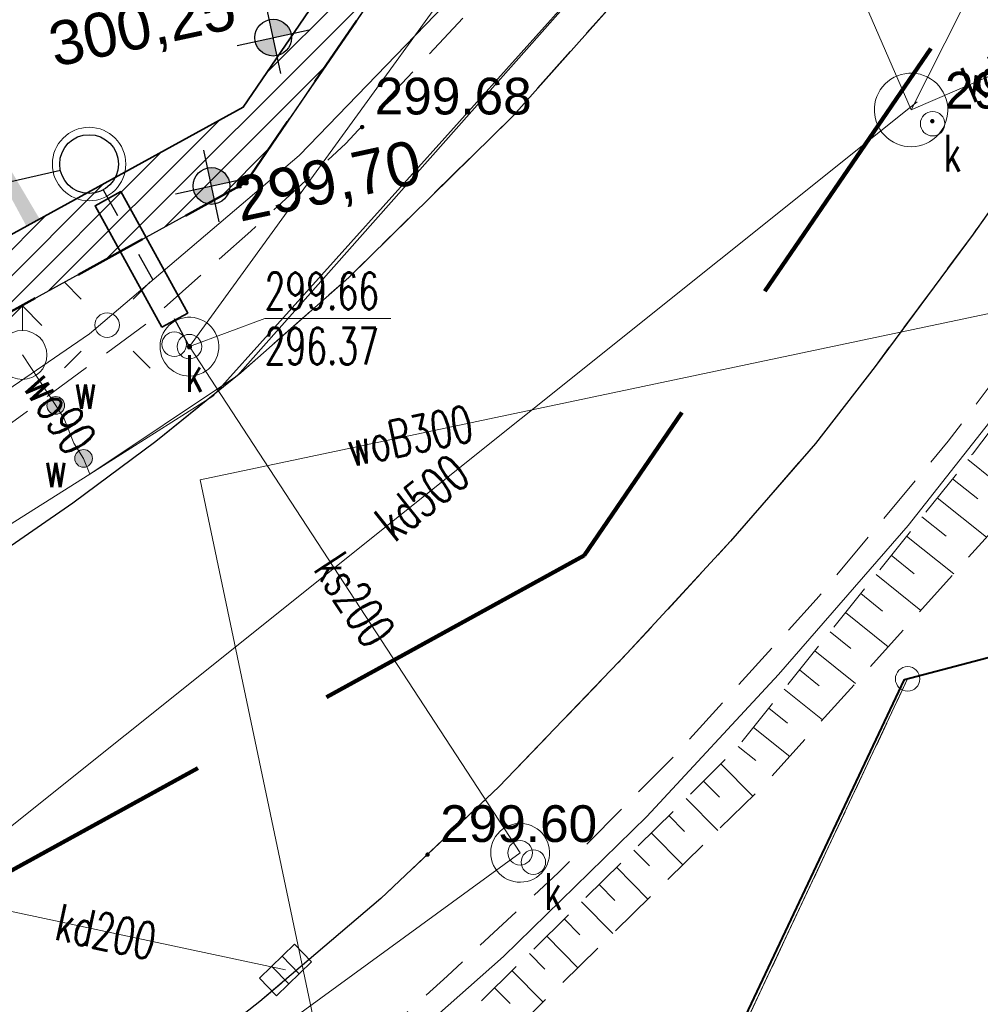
# Model space of a CAD drawing. Header units: metres. Extents: x 6567600 to 13135881, y 5574237 to 11149086.
# Tile 19 of 120: x 6567922 to 6567942, y 5574373 to 5574393. Entities that reach past the tile are written whole.
import ezdxf
from ezdxf.enums import TextEntityAlignment as Align

# ---------------------------------------------------------------- set-up
doc = ezdxf.new("R2010")
doc.units = ezdxf.units.M
for name, pattern in [('zzzxref_260316$0$_MDCP$0$2.0_1.0', [3, 2, -1]), ('zzzxref_260316$0$_MDCP$0$L_0_03', [1, 0.5, -0.5]), ('zzzxref_260316$0$_MDCP$0$L_0_04', [1.5, 1, -0.5]), ('zzzxref_260316$0$ISO03W100', [30, 12, -18]), ('zzzxref_260316$0$PR1183 Chorzów Metalowców V09_TT$0$Kropki przerywana 1', [2.5, 1.5, -1])]:
    doc.linetypes.add(name, pattern=pattern)
for name, color, linetype, lineweight in [('zzzxref_260316$0$_MDCP$0$EGB_DzialkaEwidencyjna', 7, 'Continuous', 18), ('zzzxref_260316$0$_MDCP$0$EGB_Klasouzytek', 92, 'Continuous', 18), ('zzzxref_260316$0$_MDCP$0$EGB_KonturUzytkuGruntowego', 92, 'Continuous', 18), ('zzzxref_260316$0$_MDCP$0$EGB_PunktGraniczny', 7, 'Continuous', 18), ('zzzxref_260316$0$_MDCP$0$GES_InneUrzadzeniaTowarzyszace', 7, 'Continuous', 18), ('zzzxref_260316$0$_MDCP$0$GES_InneUrzadzeniaTowarzyszace_P', 7, 'Continuous', 18), ('zzzxref_260316$0$_MDCP$0$GES_PrzewodElektroenergetyczny', 1, 'Continuous', 18), ('zzzxref_260316$0$_MDCP$0$GES_Rzedna', 7, 'Continuous', 18), ('zzzxref_260316$0$_MDCP$0$GES_UrzadzeniaSiecElektroenergetyczna_P', 7, 'Continuous', 18), ('zzzxref_260316$0$_MDCP$0$GES_UrzadzeniaSiecKanalizacyjna_P', 7, 'Continuous', 18), ('zzzxref_260316$0$_MDCP$0$GES_UrzadzeniaSiecWodociagowa_P', 7, 'Continuous', 18), ('zzzxref_260316$0$_MDCP$0$KR_ObiektKarto', 7, 'Continuous', 18), ('zzzxref_260316$0$_MDCP$0$MP_LINIE_REGULAC', 135, 'Continuous', 40), ('zzzxref_260316$0$_MDCP$0$OT_Komunikacja', 7, 'Continuous', 18), ('zzzxref_260316$0$_MDCP$0$OT_Skarpa', 7, 'Continuous', 18), ('zzzxref_260316$0$_MDCP$0$OTRS', 7, 'Continuous', 13), ('zzzxref_260316$0$_MDCP$0$OTRS_O', 7, 'Continuous', 20), ('zzzxref_260316$0$_MDCP$0$Z_GRANICE SPRAWDZONE', 100, 'Continuous', 30), ('zzzxref_260316$0$_MDCP$0$Z_ZAKRES', 214, 'Continuous', 90), ('zzzxref_260316$0$_MDCP$1$GES_PrzewodKanalizacyjny', 36, 'Continuous', 18), ('zzzxref_260316$0$_MDCP$1$GES_PrzewodWodociagowy', 5, 'Continuous', 18), ('zzzxref_260316$0$_TT_KAN_S_PRZYLACZE', 34, 'zzzxref_260316$0$ISO03W100', 25), ('zzzxref_260316$0$_TT_KAN_S_ZEWN', 34, 'Continuous', 25), ('zzzxref_260316$0$_TT_RO', 7, 'Continuous', 35)]:
    doc.layers.add(name, color=color, linetype=linetype, lineweight=lineweight)
for name, color, linetype in [('zzzxref_260316$0$PR1183 Chorzów Metalowców V09_TT$0$FORMA - Arch 01 - PZT 0 ZAKRES OPRACOWANIA', 7, 'Continuous'), ('zzzxref_260316$0$PR1183 Chorzów Metalowców V09_TT$0$FORMA - Arch 01 - PZT 1 Strefy', 7, 'Continuous'), ('zzzxref_260316$0$PR1183 Chorzów Metalowców V09_TT$0$FORMA - Arch 01 - PZT-3 Ukształtowanie terenu', 7, 'Continuous'), ('zzzxref_260316$0$PR1183 Chorzów Metalowców V09_TT$0$FORMA - Arch 01 - PZT-3 Zagospodarowanie', 7, 'Continuous')]:
    doc.layers.add(name, color=color, linetype=linetype)
doc.styles.add('zzzxref_260316$0$$TD_AUDIT_GENERATED_(9E133)', font='simplex.shx')
doc.styles.add('zzzxref_260316$0$$TD_AUDIT_GENERATED_(9E16A)', font='arial.ttf', dxfattribs={"width": 0.9})
doc.styles.add('zzzxref_260316$0$$TD_AUDIT_GENERATED_(B0E6E)', font='arial.ttf')
doc.linetypes.add('zzzxref_260316$0$_MDCP$0$L_0_A0_SHX', pattern='A,0,-0.25,-0.5,-0.5,-0.5,[4,GML_DCP.shx,S=0.05,R=0,X=0,Y=0],-0.5,-0.5,-0.5,-0.25', length=3.5)

# ---------------------------------------------------------------- blocks, each defined once
blk = doc.blocks.new('zzzxref_260316$0$_MDCP$0$OTRS')
at = {"layer": 'zzzxref_260316$0$_MDCP$0$OTRS', "color": 0, "lineweight": -3, "const_width": 0.09}
blk.add_lwpolyline([(-0.045, 0, 1), (0.045, 0, 1)], format="xyb", close=True, dxfattribs=at)
at = {"layer": 'zzzxref_260316$0$_MDCP$0$OTRS_O', "color": 0, "style": 'zzzxref_260316$0$$TD_AUDIT_GENERATED_(9E16A)'}
blk.add_attdef('RZEDNA', (0.514, 0.515), '', height=1.5, dxfattribs=at)
blk = doc.blocks.new('zzzxref_260316$0$_MDCP$0$other_SUWH')
at = {"color": 0, "linetype": 'Continuous', "lineweight": 18, "flags": 128}
for points in [[(0, 2), (-0.8, 1.2)], [(0, 1), (0, 2)], [(0, 2), (0.8, 1.2)]]:
    blk.add_lwpolyline(points, dxfattribs=at)
at = {"color": 0, "linetype": 'Continuous', "lineweight": 18}
blk.add_circle((0, 0), 1, dxfattribs=at)
blk = doc.blocks.new('zzzxref_260316$0$_MDCP$0$other_SUWW')
at = {"linetype": 'Continuous', "lineweight": 18}
blk.add_hatch(color=0, dxfattribs=at).paths.add_polyline_path([(0, -0.361, 1), (0, 0.361, 1)])
at = {"color": 0, "linetype": 'Continuous', "lineweight": 18}
blk.add_circle((0, 0), 0.361, dxfattribs=at)
blk = doc.blocks.new('zzzxref_260316$0$_MDCP$0$other_SUKK')
at = {"color": 0, "linetype": 'Continuous', "lineweight": 18, "flags": 128}
blk.add_lwpolyline([(1, 0.5), (1, -0.5), (-1, -0.5), (-1, 0.5), (1, 0.5)], close=True, dxfattribs=at)
for points in [[(-0.3, 0.5), (-0.3, -0.5)], [(0.3, 0.5), (0.3, -0.5)]]:
    blk.add_lwpolyline(points, dxfattribs=at)
blk = doc.blocks.new('zzzxref_260316$0$_MDCP$0$other_SUEO')
at = {"color": 0, "linetype": 'Continuous', "lineweight": 18, "flags": 128}
for points in [[(-1.06, 1.06), (-1.76, 1.76)], [(1.76, 1.76), (1.06, 1.06)], [(-1.74, -1.74), (-1.06, -1.06)], [(1.06, -1.06), (1.76, -1.76)]]:
    blk.add_lwpolyline(points, dxfattribs=at)
at = {"color": 0, "linetype": 'Continuous', "lineweight": 18}
blk.add_circle((0, 0), 0.5, dxfattribs=at)
blk = doc.blocks.new('zzzxref_260316$0$_MDCP$0$other_SUPS01_05')
at = {"linetype": 'Continuous', "lineweight": 13}
blk.add_hatch(color=0, dxfattribs=at).paths.add_polyline_path([(0, -0.091, 1), (0, 0.091, 1)])
at = {"color": 0, "linetype": 'Continuous', "lineweight": 13}
blk.add_circle((0, 0), 0.0906, dxfattribs=at)
blk = doc.blocks.new('zzzxref_260316$0$_MDCP$0$other_SUPW_O')
at = {"color": 0, "linetype": 'Continuous', "lineweight": 18}
blk.add_circle((0, 0), 0.5, dxfattribs=at)
blk = doc.blocks.new('zzzxref_260316$0$_MDCP$0$SUPK_K')
at = {"color": 0, "linetype": 'Continuous', "lineweight": 18}
blk.add_circle((0, 0), 0.5, dxfattribs=at)
blk = doc.blocks.new('zzzxref_260316$0$_MDCP$0$EGPG_N')
at = {"linetype": 'Continuous', "lineweight": 13}
blk.add_hatch(color=0, dxfattribs=at).paths.add_polyline_path([(0, -0.1, 1), (0, 0.1, 1)])
at = {"color": 0, "linetype": 'Continuous', "lineweight": 13}
blk.add_circle((0, 0), 0.1, dxfattribs=at)
blk = doc.blocks.new('zzzxref_260316$0$_MDCP$0$EGPG_S')
at = {"color": 0, "linetype": 'Continuous', "lineweight": 18}
blk.add_circle((0, 0), 0.5, dxfattribs=at)
blk = doc.blocks.new('zzzxref_260316$0$_MDCP$0$L_0_02_1')
at = {"color": 0}
blk.add_point((0, 0), dxfattribs=at)
blk = doc.blocks.new('zzzxref_260316$0$_MDCP$0$L_0_02_2')
at = {"color": 0}
blk.add_point((0, 0), dxfattribs=at)
blk = doc.blocks.new('zzzxref_260316$0$PR1183 Chorzów Metalowców V09_TT$0$Koty wysokościowe_61', base_point=(6567927.43, 5574391.186))
at = {"layer": 'zzzxref_260316$0$PR1183 Chorzów Metalowców V09_TT$0$FORMA - Arch 01 - PZT-3 Ukształtowanie terenu', "linetype": 'Continuous', "lineweight": 25}
for points in [[(6567927.43, 5574391.186), (6567927.796, 5574391.265), (6567927.738, 5574391.399), (6567927.633, 5574391.501), (6567927.497, 5574391.555), (6567927.351, 5574391.552)], [(6567927.43, 5574391.186), (6567927.063, 5574391.107), (6567927.121, 5574390.973), (6567927.226, 5574390.871), (6567927.362, 5574390.817), (6567927.508, 5574390.819)]]:
    blk.add_hatch(color=6, dxfattribs=at).paths.add_polyline_path(points)
at = {"layer": 'zzzxref_260316$0$PR1183 Chorzów Metalowców V09_TT$0$FORMA - Arch 01 - PZT-3 Ukształtowanie terenu', "color": 6, "linetype": 'Continuous', "lineweight": 25}
for p, q in [((6567927.587, 5574390.453), (6567927.272, 5574391.919)), ((6567926.696, 5574391.028), (6567928.163, 5574391.343))]:
    blk.add_line(p, q, dxfattribs=at)
blk.add_circle((6567927.43, 5574391.186), 0.375, dxfattribs=at)
at = {"layer": 'zzzxref_260316$0$PR1183 Chorzów Metalowców V09_TT$0$FORMA - Arch 01 - PZT-3 Ukształtowanie terenu', "color": 6, "lineweight": 25, "insert": (6567923.005, 5574390.422), "char_height": 0.9, "attachment_point": 7, "rotation": 12.1296, "style": 'zzzxref_260316$0$$TD_AUDIT_GENERATED_(B0E6E)'}
blk.add_mtext('\\A1;{\\pql;\\fArial|b0|i0|c238|p0;\\W1.000000;300,25}', dxfattribs=at)
blk = doc.blocks.new('zzzxref_260316$0$PR1183 Chorzów Metalowców V09_TT$0$Koty wysokościowe_56', base_point=(6567926.169, 5574388.159))
at = {"layer": 'zzzxref_260316$0$PR1183 Chorzów Metalowców V09_TT$0$FORMA - Arch 01 - PZT-3 Ukształtowanie terenu', "linetype": 'Continuous', "lineweight": 25}
for points in [[(6567926.169, 5574388.159), (6567926.536, 5574388.238), (6567926.478, 5574388.372), (6567926.373, 5574388.474), (6567926.237, 5574388.528), (6567926.09, 5574388.525)], [(6567926.169, 5574388.159), (6567925.803, 5574388.08), (6567925.861, 5574387.946), (6567925.966, 5574387.844), (6567926.102, 5574387.79), (6567926.248, 5574387.792)]]:
    blk.add_hatch(color=6, dxfattribs=at).paths.add_polyline_path(points)
at = {"layer": 'zzzxref_260316$0$PR1183 Chorzów Metalowców V09_TT$0$FORMA - Arch 01 - PZT-3 Ukształtowanie terenu', "color": 6, "linetype": 'Continuous', "lineweight": 25}
for p, q in [((6567926.327, 5574387.426), (6567926.012, 5574388.892)), ((6567925.436, 5574388.001), (6567926.902, 5574388.316))]:
    blk.add_line(p, q, dxfattribs=at)
blk.add_circle((6567926.169, 5574388.159), 0.375, dxfattribs=at)
at = {"layer": 'zzzxref_260316$0$PR1183 Chorzów Metalowców V09_TT$0$FORMA - Arch 01 - PZT-3 Ukształtowanie terenu', "color": 6, "lineweight": 25, "insert": (6567926.787, 5574387.263), "char_height": 0.9, "attachment_point": 7, "rotation": 12.1296, "style": 'zzzxref_260316$0$$TD_AUDIT_GENERATED_(B0E6E)'}
blk.add_mtext('\\A1;{\\pql;\\fArial|b0|i0|c238|p0;\\W1.000000;299,70}', dxfattribs=at)
blk = doc.blocks.new('zzzxref_260316')
at = {"layer": 'zzzxref_260316$0$PR1183 Chorzów Metalowców V09_TT$0$FORMA - Arch 01 - PZT 1 Strefy', "linetype": 'Continuous', "lineweight": 0, "true_color": 0x577933}
h = blk.add_hatch(dxfattribs=at)
h.set_pattern_fill('ANSI31', color=77, scale=3, style=0)
h.set_pattern_definition([(45, (0, 1.2501), (-0.265165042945, 0.265165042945), [])])
h.paths.add_polyline_path([(6567874.014, 5574370.037), (6567903.73, 5574376.76), (6567926.87, 5574389.48), (6567941.769, 5574411.258), (6567945.87, 5574426.93), (6567946.274, 5574439.041), (6567944.961, 5574439.568), (6567943.09, 5574448.275), (6567939.696, 5574459.298), (6567938.856, 5574458.437), (6567945.454, 5574427.738), (6567940.566, 5574426.687), (6567942.208, 5574419.044, -0.198349), (6567940.833, 5574411.513), (6567926.815, 5574391.018), (6567903.433, 5574378.164), (6567873.643, 5574371.762)])
at = {"layer": 'zzzxref_260316$0$PR1183 Chorzów Metalowców V09_TT$0$FORMA - Arch 01 - PZT-3 Zagospodarowanie', "linetype": 'Continuous', "lineweight": 5}
blk.add_hatch(color=7, dxfattribs=at).paths.add_polyline_path([(6567922.663, 5574388.735), (6567918.702, 5574395.441), (6567922.394, 5574388.587)])
at = {"layer": 'zzzxref_260316$0$_MDCP$0$EGB_DzialkaEwidencyjna', "linetype": 'Continuous', "lineweight": 18}
for p, q in [((6567870.09, 5574563.29), (6567937.22, 5574576.21)), ((6567937.22, 5574576.21), (6567953.2, 5574485.85)), ((6567849.51, 5574552.26), (6567921.55, 5574569.11)), ((6567921.55, 5574569.11), (6567849.51, 5574552.26)), ((6567921.55, 5574569.11), (6567946.41, 5574443.1)), ((6567946.41, 5574443.1), (6567921.55, 5574569.11)), ((6567848.19, 5574557.83), (6567870.09, 5574563.29)), ((6567849.51, 5574552.26), (6567848.19, 5574557.83)), ((6567830.11, 5574547.72), (6567849.51, 5574552.26)), ((6567829, 5574518.49), (6567830.11, 5574547.72)), ((6567851.37, 5574441.53), (6567829, 5574518.49)), ((6567953.2, 5574485.85), (6567954.34, 5574479.4)), ((6567954.34, 5574479.4), (6567964.63, 5574421.22)), ((6567946.41, 5574443.1), (6567945.87, 5574426.93)), ((6567945.87, 5574426.93), (6567946.41, 5574443.1)), ((6567857.95, 5574413.39), (6567851.37, 5574441.53)), ((6567945.87, 5574426.93), (6567941.78, 5574411.28)), ((6567941.78, 5574411.28), (6567945.87, 5574426.93)), ((6567964.63, 5574421.22), (6567961.98, 5574385.01)), ((6567864.17, 5574367.81), (6567857.95, 5574413.39)), ((6567941.78, 5574411.28), (6567926.87, 5574389.48)), ((6567926.87, 5574389.48), (6567941.78, 5574411.28)), ((6567926.87, 5574389.48), (6567903.73, 5574376.76)), ((6567903.73, 5574376.76), (6567926.87, 5574389.48)), ((6567961.98, 5574385.01), (6567940.38, 5574379.35)), ((6567940.38, 5574379.35), (6567927.03, 5574350.99)), ((6567903.73, 5574376.76), (6567864.17, 5574367.81)), ((6567864.17, 5574367.81), (6567903.73, 5574376.76)), ((6567869.98, 5574345.11), (6567864.17, 5574367.81)), ((6567921.32, 5574359.06), (6567869.98, 5574345.11)), ((6567923.464, 5574348.631), (6567921.32, 5574359.06)), ((6567927.03, 5574350.99), (6567923.464, 5574348.631))]:
    blk.add_line(p, q, dxfattribs=at)
at = {"layer": 'zzzxref_260316$0$_MDCP$0$EGB_Klasouzytek', "lineweight": 18}
for points in [[(6567937.22, 5574576.21), (6567953.2, 5574485.85), (6567954.34, 5574479.4), (6567964.63, 5574421.22), (6567961.98, 5574385.01), (6567940.38, 5574379.35), (6567928.595, 5574354.314)], [(6567945.87, 5574426.93), (6567941.78, 5574411.28), (6567926.87, 5574389.48)], [(6567903.73, 5574376.76), (6567926.87, 5574389.48)]]:
    blk.add_lwpolyline(points, dxfattribs=at)
at = {"layer": 'zzzxref_260316$0$_MDCP$0$EGB_KonturUzytkuGruntowego', "linetype": 'zzzxref_260316$0$_MDCP$0$L_0_03', "lineweight": 18}
for points in [[(6567953.2, 5574485.85), (6567954.34, 5574479.4), (6567964.63, 5574421.22), (6567961.98, 5574385.01), (6567940.38, 5574379.35), (6567928.595, 5574354.314)], [(6567903.73, 5574376.76), (6567926.87, 5574389.48)]]:
    blk.add_lwpolyline(points, dxfattribs=at)
at = {"layer": 'zzzxref_260316$0$_MDCP$0$EGB_KonturUzytkuGruntowego', "linetype": 'zzzxref_260316$0$_MDCP$0$L_0_03', "lineweight": 18, "flags": 128}
blk.add_lwpolyline([(6567945.87, 5574426.93), (6567941.78, 5574411.28), (6567926.87, 5574389.48)], dxfattribs=at)
at = {"layer": 'zzzxref_260316$0$_MDCP$0$EGB_PunktGraniczny'}
for p in [(6567926.87, 5574389.48), (6567940.38, 5574379.35)]:
    blk.add_point(p, dxfattribs=at)
at = {"layer": 'zzzxref_260316$0$_MDCP$0$GES_InneUrzadzeniaTowarzyszace', "color": 36, "linetype": 'Continuous', "lineweight": 18, "flags": 128}
for points in [[(6567940.382, 5574390.213), (6567940.306, 5574390.224), (6567940.231, 5574390.243), (6567940.158, 5574390.269), (6567940.089, 5574390.303), (6567940.023, 5574390.344), (6567939.962, 5574390.391), (6567939.906, 5574390.444), (6567939.856, 5574390.502), (6567939.812, 5574390.566), (6567939.775, 5574390.634), (6567939.745, 5574390.705), (6567939.722, 5574390.779), (6567939.708, 5574390.854), (6567939.701, 5574390.931), (6567939.702, 5574391.009), (6567939.711, 5574391.085), (6567939.727, 5574391.161), (6567939.752, 5574391.234), (6567939.784, 5574391.304), (6567939.822, 5574391.371), (6567939.868, 5574391.433), (6567939.92, 5574391.491), (6567939.977, 5574391.542), (6567940.039, 5574391.588), (6567940.106, 5574391.627), (6567940.176, 5574391.659), (6567940.25, 5574391.683), (6567940.325, 5574391.7), (6567940.402, 5574391.709), (6567940.479, 5574391.71), (6567940.556, 5574391.703), (6567940.632, 5574391.688), (6567940.706, 5574391.665), (6567940.777, 5574391.635), (6567940.844, 5574391.598), (6567940.908, 5574391.554), (6567940.967, 5574391.504), (6567941.02, 5574391.448), (6567941.067, 5574391.387), (6567941.107, 5574391.321), (6567941.141, 5574391.252), (6567941.167, 5574391.179), (6567941.186, 5574391.104), (6567941.197, 5574391.028), (6567941.2, 5574390.951), (6567941.195, 5574390.874), (6567941.182, 5574390.797), (6567941.161, 5574390.723), (6567941.133, 5574390.651), (6567941.098, 5574390.582), (6567941.056, 5574390.518), (6567941.007, 5574390.458), (6567940.952, 5574390.403), (6567940.892, 5574390.355), (6567940.828, 5574390.312), (6567940.759, 5574390.277), (6567940.687, 5574390.249), (6567940.613, 5574390.228), (6567940.537, 5574390.215), (6567940.46, 5574390.21)], [(6567925.659, 5574385.533), (6567925.592, 5574385.544), (6567925.526, 5574385.563), (6567925.462, 5574385.589), (6567925.402, 5574385.621), (6567925.346, 5574385.661), (6567925.295, 5574385.707), (6567925.25, 5574385.758), (6567925.21, 5574385.814), (6567925.177, 5574385.874), (6567925.152, 5574385.938), (6567925.134, 5574386.004), (6567925.123, 5574386.071), (6567925.12, 5574386.14), (6567925.125, 5574386.208), (6567925.138, 5574386.275), (6567925.158, 5574386.341), (6567925.186, 5574386.403), (6567925.22, 5574386.463), (6567925.262, 5574386.517), (6567925.309, 5574386.567), (6567925.361, 5574386.611), (6567925.418, 5574386.649), (6567925.479, 5574386.68), (6567925.544, 5574386.704), (6567925.61, 5574386.72), (6567925.678, 5574386.729), (6567925.747, 5574386.73), (6567925.815, 5574386.723), (6567925.882, 5574386.708), (6567925.946, 5574386.686), (6567926.008, 5574386.656), (6567926.066, 5574386.62), (6567926.12, 5574386.577), (6567926.168, 5574386.529), (6567926.211, 5574386.475), (6567926.247, 5574386.417), (6567926.276, 5574386.355), (6567926.298, 5574386.29), (6567926.313, 5574386.223), (6567926.319, 5574386.155), (6567926.318, 5574386.087), (6567926.31, 5574386.019), (6567926.293, 5574385.952), (6567926.269, 5574385.888), (6567926.238, 5574385.827), (6567926.2, 5574385.77), (6567926.156, 5574385.718), (6567926.106, 5574385.671), (6567926.051, 5574385.63), (6567925.992, 5574385.595), (6567925.929, 5574385.568), (6567925.863, 5574385.548), (6567925.796, 5574385.535), (6567925.728, 5574385.53)], [(6567932.409, 5574375.203), (6567932.342, 5574375.214), (6567932.276, 5574375.233), (6567932.212, 5574375.259), (6567932.152, 5574375.291), (6567932.096, 5574375.331), (6567932.045, 5574375.377), (6567932, 5574375.428), (6567931.96, 5574375.484), (6567931.927, 5574375.544), (6567931.902, 5574375.608), (6567931.884, 5574375.674), (6567931.873, 5574375.741), (6567931.87, 5574375.81), (6567931.875, 5574375.878), (6567931.888, 5574375.945), (6567931.908, 5574376.011), (6567931.936, 5574376.073), (6567931.97, 5574376.133), (6567932.012, 5574376.187), (6567932.059, 5574376.237), (6567932.111, 5574376.281), (6567932.168, 5574376.319), (6567932.229, 5574376.35), (6567932.294, 5574376.374), (6567932.36, 5574376.39), (6567932.428, 5574376.399), (6567932.497, 5574376.4), (6567932.565, 5574376.393), (6567932.632, 5574376.378), (6567932.696, 5574376.356), (6567932.758, 5574376.326), (6567932.816, 5574376.29), (6567932.87, 5574376.247), (6567932.918, 5574376.199), (6567932.961, 5574376.145), (6567932.997, 5574376.087), (6567933.026, 5574376.025), (6567933.048, 5574375.96), (6567933.063, 5574375.893), (6567933.069, 5574375.825), (6567933.068, 5574375.757), (6567933.06, 5574375.689), (6567933.043, 5574375.622), (6567933.019, 5574375.558), (6567932.988, 5574375.497), (6567932.95, 5574375.44), (6567932.906, 5574375.388), (6567932.856, 5574375.341), (6567932.801, 5574375.3), (6567932.742, 5574375.265), (6567932.679, 5574375.238), (6567932.613, 5574375.218), (6567932.546, 5574375.205), (6567932.478, 5574375.2)]]:
    blk.add_lwpolyline(points, close=True, dxfattribs=at)
at = {"layer": 'zzzxref_260316$0$_MDCP$0$GES_PrzewodElektroenergetyczny', "color": 1, "linetype": 'Continuous', "lineweight": 18, "flags": 128}
blk.add_lwpolyline([(6567865.43, 5574365.71), (6567866.05, 5574365.89), (6567896.56, 5574374.5), (6567904.27, 5574376.45), (6567911.08, 5574378.87), (6567917.57, 5574382.21), (6567923.68, 5574386.39), (6567927.96, 5574390.03), (6567932.71, 5574394.95), (6567937.44, 5574401.32), (6567941.37, 5574408.93), (6567944.03, 5574416.87), (6567946.43, 5574428.12), (6567947.07, 5574438.02), (6567946.76, 5574445.07), (6567943.54, 5574465.05), (6567937.11, 5574496.16), (6567934.67, 5574502.03), (6567928.51, 5574535.24), (6567922.19, 5574569.25)], dxfattribs=at)
at = {"layer": 'zzzxref_260316$0$_MDCP$0$GES_Rzedna', "color": 7, "linetype": 'Continuous', "lineweight": 13, "flags": 128}
blk.add_lwpolyline([(6567929.834, 5574386.704), (6567927.256, 5574386.704), (6567925.72, 5574386.13)], dxfattribs=at)
at = {"layer": 'zzzxref_260316$0$_MDCP$0$KR_ObiektKarto', "linetype": 'Continuous', "lineweight": 18, "flags": 128}
for points in [[(6567941.609, 5574383.824), (6567942.659, 5574382.984)], [(6567941.297, 5574383.434), (6567941.811, 5574383.023)], [(6567940.984, 5574383.044), (6567941.99, 5574382.239)], [(6567940.672, 5574382.654), (6567941.163, 5574382.26)], [(6567940.359, 5574382.263), (6567941.32, 5574381.493)], [(6567940.046, 5574381.873), (6567940.516, 5574381.497)], [(6567939.734, 5574381.483), (6567940.651, 5574380.748)], [(6567939.421, 5574381.093), (6567939.869, 5574380.734)], [(6567939.109, 5574380.702), (6567939.982, 5574380.003)], [(6567938.796, 5574380.312), (6567939.222, 5574379.971)], [(6567938.484, 5574379.922), (6567939.312, 5574379.258)], [(6567938.171, 5574379.532), (6567938.574, 5574379.209)], [(6567937.858, 5574379.141), (6567938.643, 5574378.513)], [(6567937.546, 5574378.751), (6567937.927, 5574378.446)], [(6567937.233, 5574378.361), (6567937.974, 5574377.768)], [(6567936.921, 5574377.971), (6567937.28, 5574377.683)], [(6567936.57, 5574377.615), (6567937.219, 5574376.958)], [(6567936.214, 5574377.264), (6567936.538, 5574376.936)], [(6567935.859, 5574376.912), (6567936.505, 5574376.258)], [(6567935.503, 5574376.56), (6567935.826, 5574376.234)], [(6567935.148, 5574376.209), (6567935.792, 5574375.557)], [(6567934.792, 5574375.857), (6567935.113, 5574375.532)], [(6567934.437, 5574375.506), (6567935.078, 5574374.857)], [(6567934.081, 5574375.154), (6567934.401, 5574374.83)], [(6567933.725, 5574374.802), (6567934.364, 5574374.156)], [(6567933.37, 5574374.451), (6567933.689, 5574374.129)], [(6567933.014, 5574374.099), (6567933.651, 5574373.456)], [(6567932.659, 5574373.748), (6567932.976, 5574373.427)], [(6567932.303, 5574373.396), (6567932.937, 5574372.755)], [(6567931.948, 5574373.045), (6567932.264, 5574372.725)]]:
    blk.add_lwpolyline(points, dxfattribs=at)
at = {"layer": 'zzzxref_260316$0$_MDCP$0$MP_LINIE_REGULAC', "linetype": 'Continuous'}
blk.add_lwpolyline([(6567928.454, 5574354.229), (6567940.318, 5574379.339), (6567965.138, 5574385.87)], dxfattribs=at)
at = {"layer": 'zzzxref_260316$0$_MDCP$0$OT_Komunikacja', "linetype": 'zzzxref_260316$0$_MDCP$0$L_0_A0_SHX', "lineweight": 18}
for p, q in [((6567954.473, 5574406.634), (6567957.111, 5574414.196)), ((6567952.944, 5574402.951), (6567954.473, 5574406.634)), ((6567951.238, 5574399.278), (6567952.944, 5574402.951)), ((6567949.364, 5574395.673), (6567951.238, 5574399.278)), ((6567947.313, 5574392.248), (6567949.364, 5574395.673)), ((6567945.207, 5574388.873), (6567947.313, 5574392.248)), ((6567942.835, 5574385.586), (6567945.207, 5574388.873)), ((6567940.392, 5574382.478), (6567942.835, 5574385.586)), ((6567937.746, 5574379.438), (6567940.392, 5574382.478)), ((6567935.054, 5574376.545), (6567937.746, 5574379.438)), ((6567932.132, 5574373.685), (6567935.054, 5574376.545)), ((6567929.174, 5574371.072), (6567932.132, 5574373.685)), ((6567926.012, 5574368.556), (6567929.174, 5574371.072)), ((6567922.741, 5574366.209), (6567926.012, 5574368.556)), ((6567919.37, 5574364.011), (6567922.741, 5574366.209)), ((6567915.985, 5574362.056), (6567919.37, 5574364.011)), ((6567912.426, 5574360.104), (6567915.985, 5574362.056)), ((6567908.821, 5574358.417), (6567912.426, 5574360.104)), ((6567905.144, 5574356.882), (6567908.821, 5574358.417)), ((6567901.362, 5574355.506), (6567905.144, 5574356.882)), ((6567897.522, 5574354.273), (6567901.362, 5574355.506)), ((6567893.734, 5574353.163), (6567897.522, 5574354.273)), ((6567885.988, 5574350.992), (6567893.734, 5574353.163)), ((6567870.564, 5574346.733), (6567885.988, 5574350.992)), ((6567866.341, 5574345.538), (6567870.564, 5574346.733))]:
    blk.add_line(p, q, dxfattribs=at)
at = {"layer": 'zzzxref_260316$0$_MDCP$0$OT_Komunikacja', "linetype": 'Continuous', "lineweight": 18}
for p, q in [((6567954.473, 5574406.634), (6567957.111, 5574414.196)), ((6567952.944, 5574402.951), (6567954.473, 5574406.634)), ((6567951.238, 5574399.278), (6567952.944, 5574402.951)), ((6567949.364, 5574395.673), (6567951.238, 5574399.278)), ((6567947.313, 5574392.248), (6567949.364, 5574395.673)), ((6567945.207, 5574388.873), (6567947.313, 5574392.248)), ((6567942.835, 5574385.586), (6567945.207, 5574388.873)), ((6567940.392, 5574382.478), (6567942.835, 5574385.586)), ((6567937.746, 5574379.438), (6567940.392, 5574382.478)), ((6567935.054, 5574376.545), (6567937.746, 5574379.438)), ((6567932.132, 5574373.685), (6567935.054, 5574376.545)), ((6567929.174, 5574371.072), (6567932.132, 5574373.685)), ((6567926.012, 5574368.556), (6567929.174, 5574371.072)), ((6567922.741, 5574366.209), (6567926.012, 5574368.556)), ((6567919.37, 5574364.011), (6567922.741, 5574366.209)), ((6567915.985, 5574362.056), (6567919.37, 5574364.011)), ((6567912.426, 5574360.104), (6567915.985, 5574362.056)), ((6567908.821, 5574358.417), (6567912.426, 5574360.104)), ((6567905.144, 5574356.882), (6567908.821, 5574358.417)), ((6567901.362, 5574355.506), (6567905.144, 5574356.882)), ((6567897.522, 5574354.273), (6567901.362, 5574355.506)), ((6567893.734, 5574353.163), (6567897.522, 5574354.273)), ((6567885.988, 5574350.992), (6567893.734, 5574353.163)), ((6567870.564, 5574346.733), (6567885.988, 5574350.992)), ((6567866.341, 5574345.538), (6567870.564, 5574346.733))]:
    blk.add_line(p, q, dxfattribs=at)
at = {"layer": 'zzzxref_260316$0$_MDCP$0$OT_Komunikacja', "color": 7, "linetype": 'Continuous', "lineweight": 25, "flags": 128}
for points in [[(6567945.062, 5574393.494), (6567943.667, 5574391.188), (6567941.714, 5574388.428), (6567939.717, 5574385.726), (6567938.499, 5574384.155), (6567936.766, 5574382.158), (6567934.651, 5574379.867), (6567932.034, 5574377.144), (6567929.626, 5574374.868), (6567927.159, 5574372.769), (6567924.721, 5574370.845), (6567920.178, 5574367.514), (6567919.163, 5574366.875), (6567917.209, 5574365.668), (6567912.846, 5574363.203), (6567908.053, 5574360.812), (6567905.63, 5574359.784), (6567900.842, 5574357.997)], [(6567934.465, 5574393.243), (6567932.327, 5574390.844), (6567928.971, 5574387.543), (6567926.768, 5574385.598), (6567925.032, 5574384.195), (6567923.337, 5574382.935), (6567920.797, 5574381.179), (6567917.606, 5574379.366), (6567914.527, 5574377.737), (6567911.816, 5574376.502), (6567909.558, 5574375.579), (6567907.269, 5574374.816), (6567903.606, 5574373.672), (6567899.382, 5574372.528), (6567894.891, 5574371.274), (6567878.894, 5574366.917), (6567867.949, 5574363.87)]]:
    blk.add_lwpolyline(points, dxfattribs=at)
at = {"layer": 'zzzxref_260316$0$_MDCP$0$OT_Komunikacja', "color": 7, "linetype": 'zzzxref_260316$0$_MDCP$0$L_0_04', "lineweight": 18, "flags": 128}
for points in [[(6567947.515, 5574455.698), (6567948.396, 5574450.424), (6567948.648, 5574448.732), (6567948.975, 5574446.476), (6567949.265, 5574444.281), (6567949.478, 5574440.508), (6567949.478, 5574438.827), (6567949.548, 5574436.345), (6567949.466, 5574434.494), (6567949.331, 5574431.506), (6567949.013, 5574428.567), (6567948.397, 5574424.452), (6567947.845, 5574421.592), (6567946.958, 5574417.848), (6567946.194, 5574415.206), (6567944.955, 5574411.463), (6567944.22, 5574409.565), (6567943.335, 5574407.431), (6567941.896, 5574404.446), (6567940.723, 5574402.331), (6567939.781, 5574400.677), (6567938.516, 5574398.665), (6567936.744, 5574396.084), (6567934.465, 5574393.243), (6567932.327, 5574390.844), (6567928.971, 5574387.543), (6567926.7, 5574385.54), (6567925.032, 5574384.195), (6567923.337, 5574382.935), (6567920.797, 5574381.179), (6567917.606, 5574379.366), (6567914.527, 5574377.737), (6567911.816, 5574376.502), (6567909.558, 5574375.579), (6567907.269, 5574374.816), (6567903.606, 5574373.672), (6567899.382, 5574372.528), (6567894.891, 5574371.274), (6567878.894, 5574366.917), (6567867.949, 5574363.87), (6567863.154, 5574362.61), (6567857.11, 5574361.35), (6567856.863, 5574364.456), (6567856.582, 5574368.039), (6567856.09, 5574372.83), (6567857, 5574372.9), (6567856.31, 5574378.9), (6567855.79, 5574382.87), (6567855.18, 5574386.83), (6567854.51, 5574390.76), (6567853.78, 5574394.71), (6567853.05, 5574398.63), (6567852.19, 5574402.6), (6567849.76, 5574413.26), (6567849.89, 5574414.22), (6567851.83, 5574414.67), (6567851.37, 5574416.66), (6567854.58, 5574417.42), (6567850.88, 5574432.39), (6567845.96, 5574431.22), (6567840.92, 5574450.67), (6567838.96, 5574456.25), (6567831.07, 5574490.06), (6567830.27, 5574495.98), (6567829, 5574501.83), (6567827.92, 5574506.7), (6567826.86, 5574511.56), (6567826.08, 5574515.52), (6567825.4, 5574519.47), (6567824.95, 5574522.44), (6567824.5, 5574526.43), (6567824.25, 5574529.43), (6567824.08, 5574532.42), (6567824.01, 5574536.4), (6567824.25, 5574539.41), (6567825.44, 5574545.29), (6567826.09, 5574547.18), (6567826.92, 5574548.98), (6567827.87, 5574550.71), (6567829, 5574552.37), (6567849.24, 5574556.86), (6567847.84, 5574562.43), (6567850.42, 5574563.07), (6567851, 5574562.82), (6567857.08, 5574558.64), (6567878.36, 5574563.51), (6567907.32, 5574570.28), (6567907.73, 5574567.88), (6567878.94, 5574561.2), (6567857.62, 5574556.33), (6567833.07, 5574550.68), (6567832.17, 5574550.48), (6567830.79, 5574549.8), (6567829.67, 5574548.79), (6567828.68, 5574547.02), (6567827.68, 5574544.22), (6567827.06, 5574541.37), (6567826.61, 5574538.33), (6567826.47, 5574535.3), (6567826.62, 5574531.27), (6567826.93, 5574527.32), (6567827.29, 5574523.8), (6567827.81, 5574520.34), (6567828.64, 5574515.44), (6567829.22, 5574512.47), (6567831.34, 5574502.7), (6567832, 5574502.04), (6567832.86, 5574501.86), (6567835.48, 5574490.39), (6567838.69, 5574476.72), (6567840.94, 5574477.22), (6567842.1, 5574472.29), (6567839.84, 5574471.76), (6567843.24, 5574457.14), (6567846.41, 5574443.89), (6567846.82, 5574442.27), (6567847.04, 5574441.61), (6567847.42, 5574441.08), (6567847.97, 5574440.71), (6567848.63, 5574440.56), (6567849.32, 5574440.61), (6567851.19, 5574441.04), (6567854.02, 5574429.39), (6567857.72, 5574414.07), (6567855.38, 5574413.53), (6567854.43, 5574412.7), (6567853.63, 5574411.68), (6567853.17, 5574410.72), (6567853.12, 5574409.71), (6567854.26, 5574404.84), (6567855.51, 5574399), (6567857.01, 5574391.2), (6567857.79, 5574386.18), (6567858.35, 5574382.21), (6567859.02, 5574377.27), (6567859.909, 5574368.887), (6567860.055, 5574367.78), (6567860.402, 5574366.895), (6567861.348, 5574365.757), (6567862.743, 5574365.112), (6567863.812, 5574364.983), (6567864.873, 5574365.082), (6567875.385, 5574368.045), (6567887.169, 5574371.344), (6567894.86, 5574373.433), (6567904.193, 5574375.979), (6567909.986, 5574377.842), (6567913.714, 5574379.575), (6567916.29, 5574380.93), (6567919.833, 5574382.929), (6567921.94, 5574384.465), (6567924.837, 5574386.597), (6567926.974, 5574388.488), (6567928.91, 5574390.273), (6567932.797, 5574394.443), (6567936.263, 5574399.014), (6567938.789, 5574403.047), (6567940.719, 5574406.619), (6567942.6, 5574410.97), (6567944.237, 5574415.951), (6567945.095, 5574418.932), (6567946.005, 5574422.667), (6567946.916, 5574428.255), (6567947.357, 5574433.537), (6567947.446, 5574438.626), (6567947.184, 5574444.294), (6567946.685, 5574448.233), (6567946.054, 5574452.175), (6567945.029, 5574458.386), (6567942.856, 5574469.729), (6567945.871, 5574465.435)], [(6567954.89, 5574468.512), (6567956.089, 5574463.26), (6567957.252, 5574458.143), (6567957.794, 5574455.218), (6567958.727, 5574450.183), (6567959.058, 5574447.861), (6567959.67, 5574442.376), (6567959.67, 5574436.486), (6567959.545, 5574431.99), (6567959.099, 5574427.014), (6567958.044, 5574420.969), (6567957.324, 5574417.445), (6567956.07, 5574412.854), (6567954.526, 5574407.996), (6567952.42, 5574402.809), (6567950.598, 5574398.897), (6567948.007, 5574394.119), (6567947.234, 5574392.908), (6567943.824, 5574387.695), (6567941.21, 5574384.2), (6567938.511, 5574380.967), (6567935.556, 5574377.712), (6567933.248, 5574375.394), (6567930.983, 5574373.286), (6567929, 5574371.503), (6567927.008, 5574369.919), (6567923.991, 5574367.643), (6567920.708, 5574365.356), (6567918.61, 5574364.087), (6567916.996, 5574363.184), (6567918.799, 5574366.142), (6567919.163, 5574366.875), (6567920.178, 5574367.514), (6567924.721, 5574370.845), (6567927.159, 5574372.769), (6567929.626, 5574374.868), (6567932.034, 5574377.144), (6567934.651, 5574379.867), (6567936.766, 5574382.158), (6567938.499, 5574384.155), (6567939.717, 5574385.726), (6567941.714, 5574388.428), (6567943.667, 5574391.188), (6567945.062, 5574393.494), (6567946.829, 5574396.401), (6567947.856, 5574398.247), (6567949.105, 5574400.712), (6567950.226, 5574403.154), (6567951.475, 5574406.082), (6567953.08, 5574410.424), (6567953.824, 5574412.7), (6567954.863, 5574416.361), (6567955.634, 5574419.668), (6567956.001, 5574421.378), (6567956.525, 5574424.251), (6567956.882, 5574426.779), (6567957.102, 5574428.646), (6567957.291, 5574430.461), (6567957.448, 5574433.219), (6567957.584, 5574436.196), (6567957.494, 5574439.375), (6567957.326, 5574443.683), (6567956.865, 5574448.256), (6567955.717, 5574455.051), (6567954.618, 5574460.152), (6567953.982, 5574463.046), (6567953.196, 5574466.527), (6567952.865, 5574468.02), (6567953.104, 5574468.962), (6567953.7, 5574470.618), (6567954.406, 5574471.956), (6567954.979, 5574472.711), (6567955.47, 5574473.02), (6567955.795, 5574470.584)]]:
    blk.add_lwpolyline(points, close=True, dxfattribs=at)
at = {"layer": 'zzzxref_260316$0$_MDCP$0$OT_Skarpa', "color": 7, "linetype": 'zzzxref_260316$0$_MDCP$0$L_0_04', "lineweight": 18, "flags": 128}
blk.add_lwpolyline([(6567955.232, 5574406.177), (6567951.756, 5574398.203), (6567947.269, 5574389.868), (6567942.777, 5574383.115), (6567937.448, 5574377.183), (6567930.261, 5574370.129), (6567925.735, 5574366.886), (6567916.441, 5574361.219), (6567908.061, 5574356.673), (6567903.277, 5574354.979), (6567890.931, 5574351.328), (6567881.688, 5574348.638), (6567870.25, 5574345.423), (6567870.125, 5574346.245), (6567881.513, 5574349.229), (6567890.859, 5574351.844), (6567903.074, 5574355.601), (6567907.897, 5574357.115), (6567916.207, 5574361.546), (6567925.258, 5574367.328), (6567929.831, 5574370.951), (6567936.889, 5574377.931), (6567941.701, 5574383.939), (6567946.663, 5574390.442), (6567951.323, 5574398.426), (6567954.838, 5574406.196), (6567955.936, 5574410.199)], close=True, dxfattribs=at)
at = {"layer": 'zzzxref_260316$0$_MDCP$0$Z_GRANICE SPRAWDZONE', "linetype": 'ByBlock', "flags": 128}
blk.add_lwpolyline([(6567830.11, 5574547.72), (6567849.531, 5574552.262), (6567921.55, 5574569.11), (6567946.41, 5574443.1), (6567945.87, 5574426.93), (6567941.769, 5574411.258), (6567926.87, 5574389.48), (6567903.73, 5574376.76), (6567864.17, 5574367.81), (6567857.95, 5574413.39), (6567851.37, 5574441.53), (6567829, 5574518.49), (6567830.11, 5574547.72)], dxfattribs=at)
at = {"layer": 'zzzxref_260316$0$_MDCP$0$Z_ZAKRES', "linetype": 'zzzxref_260316$0$_MDCP$0$2.0_1.0', "lineweight": 140, "ltscale": 3}
blk.add_lwpolyline([(6567820.407, 5574555.719), (6567847.232, 5574561.997), (6567929.356, 5574581.206), (6567956.443, 5574443.911), (6567955.827, 5574425.481), (6567951.015, 5574407.07), (6567933.777, 5574381.866), (6567907.312, 5574367.318), (6567855.739, 5574355.65), (6567852.582, 5574378.747), (6567848.105, 5574411.572), (6567841.693, 5574438.994), (6567818.946, 5574517.253)], close=True, dxfattribs=at)
at = {"layer": 'zzzxref_260316$0$_MDCP$1$GES_PrzewodKanalizacyjny', "color": 36, "linetype": 'Continuous', "lineweight": 18, "flags": 128}
for points in [[(6567925.72, 5574386.13), (6567942.99, 5574409.95)], [(6567940.45, 5574390.96), (6567950.07, 5574410.02)], [(6567937.81, 5574397.04), (6567940.45, 5574390.96)], [(6567944.53, 5574392.72), (6567940.45, 5574390.96)], [(6567920.36, 5574374.97), (6567940.577, 5574391.128)], [(6567925.72, 5574386.13), (6567932.47, 5574375.8)], [(6567919.53, 5574366.37), (6567932.47, 5574375.8)], [(6567927.681, 5574373.41), (6567920.36, 5574374.97)]]:
    blk.add_lwpolyline(points, dxfattribs=at)
at = {"layer": 'zzzxref_260316$0$_MDCP$1$GES_PrzewodWodociagowy', "color": 5, "linetype": 'Continuous', "lineweight": 18, "flags": 128}
for points in [[(6567926.7, 5574385.54), (6567936.27, 5574396.34), (6567944.17, 5574409.92), (6567946.48, 5574417.99)], [(6567891.58, 5574371.22), (6567903.6, 5574374.16), (6567920.8, 5574381.71), (6567923.69, 5574383.53), (6567926.2, 5574385.12), (6567936.27, 5574396.34)], [(6567922.31, 5574385.96), (6567922.99, 5574384.93), (6567923.16, 5574384.66), (6567923.36, 5574384.16), (6567923.56, 5574383.85), (6567923.69, 5574383.53)], [(6567923.69, 5574383.53), (6567926.7, 5574385.54)]]:
    blk.add_lwpolyline(points, dxfattribs=at)
at = {"layer": 'zzzxref_260316$0$_MDCP$1$GES_PrzewodWodociagowy', "color": 5, "linetype": 'Continuous', "lineweight": 18}
blk.add_lwpolyline([(6567931.67, 5574356.163), (6567925.94, 5574383.41), (6567967.469, 5574392.165)], dxfattribs=at)
at = {"layer": 'zzzxref_260316$0$_TT_KAN_S_PRZYLACZE', "ltscale": 0.05}
blk.add_lwpolyline([(6567923.961, 5574389.331), (6567925.72, 5574386.13)], dxfattribs=at)
at = {"layer": 'zzzxref_260316$0$_TT_KAN_S_ZEWN'}
blk.add_lwpolyline([(6567923.087, 5574389.723), (6567910.6, 5574386.872)], dxfattribs=at)
at = {"layer": 'zzzxref_260316$0$_TT_KAN_S_ZEWN', "lineweight": 13}
blk.add_circle((6567923.672, 5574389.856), 0.75, dxfattribs=at)
at = {"layer": 'zzzxref_260316$0$_TT_KAN_S_ZEWN', "lineweight": 30}
blk.add_circle((6567923.672, 5574389.856), 0.6, dxfattribs=at)
at = {"layer": 'zzzxref_260316$0$_TT_RO'}
blk.add_lwpolyline([(6567925.16, 5574386.525), (6567925.686, 5574386.814), (6567924.322, 5574389.296), (6567923.796, 5574389.007)], close=True, dxfattribs=at)
blk.add_lwpolyline([(6567925.16, 5574386.525), (6567925.686, 5574386.814), (6567924.322, 5574389.296), (6567923.796, 5574389.007)], close=True, dxfattribs=at)
at = {"layer": 'zzzxref_260316$0$PR1183 Chorzów Metalowców V09_TT$0$FORMA - Arch 01 - PZT 0 ZAKRES OPRACOWANIA', "color": 1, "linetype": 'zzzxref_260316$0$PR1183 Chorzów Metalowców V09_TT$0$Kropki przerywana 1', "lineweight": 50}
for p, q in [((6567926.87, 5574389.48), (6567941.769, 5574411.258)), ((6567903.73, 5574376.76), (6567926.87, 5574389.48))]:
    blk.add_line(p, q, dxfattribs=at)
at = {"layer": 'zzzxref_260316$0$PR1183 Chorzów Metalowców V09_TT$0$FORMA - Arch 01 - PZT 1 Strefy', "color": 254, "linetype": 'Continuous', "lineweight": 13, "true_color": 0xd2d2ff}
for p, q in [((6567926.815, 5574391.018), (6567940.833, 5574411.513)), ((6567909.836, 5574381.684), (6567926.815, 5574391.018))]:
    blk.add_line(p, q, dxfattribs=at)
at = {"layer": 'zzzxref_260316$0$PR1183 Chorzów Metalowców V09_TT$0$FORMA - Arch 01 - PZT 1 Strefy', "color": 71, "linetype": 'Continuous', "lineweight": 13, "true_color": 0xaff266}
for p, q in [((6567940.833, 5574411.513), (6567926.815, 5574391.018)), ((6567926.87, 5574389.48), (6567941.769, 5574411.258)), ((6567926.815, 5574391.018), (6567903.433, 5574378.164)), ((6567903.73, 5574376.76), (6567926.87, 5574389.48))]:
    blk.add_line(p, q, dxfattribs=at)
at = {"layer": 'zzzxref_260316$0$PR1183 Chorzów Metalowców V09_TT$0$FORMA - Arch 01 - PZT-3 Zagospodarowanie', "color": 7, "linetype": 'Continuous', "lineweight": 35}
for p, q in [((6567940.686, 5574411.298), (6567926.815, 5574391.018)), ((6567926.815, 5574391.018), (6567909.836, 5574381.684))]:
    blk.add_line(p, q, dxfattribs=at)
at = {"layer": 'zzzxref_260316$0$_MDCP$0$EGB_DzialkaEwidencyjna', "linetype": 'Continuous', "xscale": 0.5, "yscale": 0.5, "zscale": 0.5}
for name, p, rotation in [('zzzxref_260316$0$_MDCP$0$L_0_02_1', (6567926.87, 5574389.48), 55.63), ('zzzxref_260316$0$_MDCP$0$L_0_02_2', (6567926.87, 5574389.48), 208.8), ('zzzxref_260316$0$_MDCP$0$L_0_02_1', (6567940.38, 5574379.35), 244.79), ('zzzxref_260316$0$_MDCP$0$L_0_02_2', (6567940.38, 5574379.35), 14.68)]:
    blk.add_blockref(name, p, dxfattribs=dict(at, rotation=rotation))
at = {"layer": 'zzzxref_260316$0$_MDCP$0$EGB_PunktGraniczny', "linetype": 'Continuous', "xscale": 0.5, "yscale": 0.5, "zscale": 0.5}
for name, p in [('zzzxref_260316$0$_MDCP$0$EGPG_N', (6567926.87, 5574389.48)), ('zzzxref_260316$0$_MDCP$0$EGPG_S', (6567940.38, 5574379.35))]:
    blk.add_blockref(name, p, dxfattribs=at)
at = {"layer": 'zzzxref_260316$0$_MDCP$0$GES_InneUrzadzeniaTowarzyszace_P', "linetype": 'Continuous', "xscale": 0.5, "yscale": 0.5, "zscale": 0.5}
for p in [(6567940.89, 5574390.68), (6567925.41, 5574386.18), (6567932.74, 5574375.61)]:
    blk.add_blockref('zzzxref_260316$0$_MDCP$0$other_SUPW_O', p, dxfattribs=at)
at = {"layer": 'zzzxref_260316$0$_MDCP$0$GES_InneUrzadzeniaTowarzyszace_P', "color": 36, "linetype": 'Continuous', "xscale": 0.5, "yscale": 0.5, "zscale": 0.5}
for p in [(6567925.72, 5574386.13), (6567932.47, 5574375.8)]:
    blk.add_blockref('zzzxref_260316$0$_MDCP$0$SUPK_K', p, dxfattribs=at)
at = {"layer": 'zzzxref_260316$0$_MDCP$0$GES_Rzedna', "color": 36, "linetype": 'Continuous', "xscale": 0.5, "yscale": 0.5, "zscale": 0.5}
blk.add_blockref('zzzxref_260316$0$_MDCP$0$other_SUPS01_05', (6567925.72, 5574386.13), dxfattribs=at)
at = {"layer": 'zzzxref_260316$0$_MDCP$0$GES_UrzadzeniaSiecElektroenergetyczna_P', "linetype": 'Continuous', "xscale": 0.5, "yscale": 0.5, "zscale": 0.5}
blk.add_blockref('zzzxref_260316$0$_MDCP$0$other_SUEO', (6567924.04, 5574386.57), dxfattribs=at)
at = {"layer": 'zzzxref_260316$0$_MDCP$0$GES_UrzadzeniaSiecKanalizacyjna_P', "color": 36, "linetype": 'Continuous', "xscale": 0.4999999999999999, "yscale": 0.4999999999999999, "zscale": 0.5, "rotation": 44.12290132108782}
blk.add_blockref('zzzxref_260316$0$_MDCP$0$other_SUKK', (6567927.68, 5574373.409), dxfattribs=at)
at = {"layer": 'zzzxref_260316$0$_MDCP$0$GES_UrzadzeniaSiecWodociagowa_P', "color": 5, "linetype": 'Continuous', "xscale": 0.5, "yscale": 0.5, "zscale": 0.5}
for name, p in [('zzzxref_260316$0$_MDCP$0$other_SUWH', (6567922.31, 5574385.96)), ('zzzxref_260316$0$_MDCP$0$other_SUWW', (6567922.99, 5574384.93)), ('zzzxref_260316$0$_MDCP$0$other_SUWW', (6567923.56, 5574383.85))]:
    blk.add_blockref(name, p, dxfattribs=at)
at = {"layer": 'zzzxref_260316$0$_MDCP$0$OTRS', "xscale": 0.5, "yscale": 0.5, "zscale": 0.5}
for p, values in [((6567940.883, 5574390.732, 299.507), {'RZEDNA': '299.51'}), ((6567929.245, 5574390.611, 299.676), {'RZEDNA': '299.68'}), ((6567930.581, 5574375.764, 299.604), {'RZEDNA': '299.60'})]:
    blk.add_blockref('zzzxref_260316$0$_MDCP$0$OTRS', p, dxfattribs=at).add_auto_attribs(values)
at = {"layer": 'zzzxref_260316$0$PR1183 Chorzów Metalowców V09_TT$0$FORMA - Arch 01 - PZT-3 Ukształtowanie terenu', "color": 6, "lineweight": 25}
for name, p in [('zzzxref_260316$0$PR1183 Chorzów Metalowców V09_TT$0$Koty wysokościowe_61', (6567927.43, 5574392.436)), ('zzzxref_260316$0$PR1183 Chorzów Metalowców V09_TT$0$Koty wysokościowe_56', (6567926.169, 5574389.409))]:
    blk.add_blockref(name, p, dxfattribs=at)
at = {"layer": 'zzzxref_260316$0$_MDCP$0$GES_InneUrzadzeniaTowarzyszace_P', "color": 7, "lineweight": 15, "style": 'zzzxref_260316$0$$TD_AUDIT_GENERATED_(9E133)', "width": 0.66}
for p in [(6567941.115, 5574390.455), (6567925.635, 5574385.955), (6567932.965, 5574375.385)]:
    blk.add_text('k', height=0.75, dxfattribs=at).set_placement(p, align=Align.TOP_LEFT)
at = {"layer": 'zzzxref_260316$0$_MDCP$0$GES_Rzedna', "color": 36, "lineweight": 15, "style": 'zzzxref_260316$0$$TD_AUDIT_GENERATED_(9E133)', "width": 0.66}
for s, p in [('299.66', (6567927.256, 5574387.641)), ('296.37', (6567927.256, 5574386.516))]:
    blk.add_text(s, height=0.75, dxfattribs=at).set_placement(p, align=Align.TOP_LEFT)
at = {"layer": 'zzzxref_260316$0$_MDCP$0$GES_UrzadzeniaSiecWodociagowa_P', "color": 5, "lineweight": 15, "style": 'zzzxref_260316$0$$TD_AUDIT_GENERATED_(9E133)', "width": 0.66}
for p in [(6567923.367, 5574385.611), (6567922.761, 5574384.011)]:
    blk.add_text('w', height=0.75, rotation=-360, dxfattribs=at).set_placement(p, align=Align.TOP_LEFT)
at = {"layer": 'zzzxref_260316$0$_MDCP$1$GES_PrzewodKanalizacyjny', "color": 36, "lineweight": 15, "style": 'zzzxref_260316$0$$TD_AUDIT_GENERATED_(9E133)', "width": 0.66}
for s, rotation, p in [('kd200', -336.7, (6567942.49, 5574391.84)), ('kd500', -321.4, (6567930.468, 5574383.049)), ('ks200', -56.8, (6567929.095, 5574380.965)), ('kd200', -12, (6567924.02, 5574374.19))]:
    blk.add_text(s, height=0.75, rotation=rotation, dxfattribs=at).set_placement(p, align=Align.MIDDLE_CENTER)
at = {"layer": 'zzzxref_260316$0$_MDCP$1$GES_PrzewodWodociagowy', "color": 5, "lineweight": 15, "style": 'zzzxref_260316$0$$TD_AUDIT_GENERATED_(9E133)', "width": 0.66}
for s, rotation, p in [('wo90', -57.8, (6567923.08, 5574384.787)), ('woB300', -348.1, (6567930.214, 5574384.311))]:
    blk.add_text(s, height=0.75, rotation=rotation, dxfattribs=at).set_placement(p, align=Align.MIDDLE_CENTER)

msp = doc.modelspace()

# ---------------------------------------------------------------- block references
at = {"ltscale": 0.5}
msp.add_blockref('zzzxref_260316', (0, 0), dxfattribs=at)

doc.saveas('drawing.dxf')
